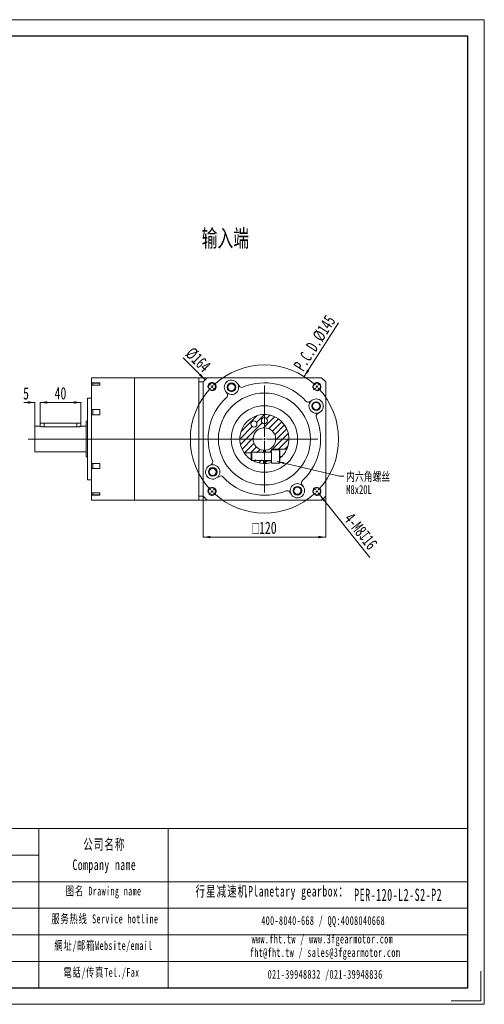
# Model space of a CAD drawing. Header units: millimetres. Extents: x -30 to 311, y -22 to 219.
# Tile 3 of 3: x 197 to 311, y -22 to 219. Entities that reach past the tile are written whole.
import ezdxf

# ---------------------------------------------------------------- set-up
doc = ezdxf.new("R2010")
doc.units = ezdxf.units.MM
doc.linetypes.add('点画线', pattern=[18, 12, -2, 2, -2])
doc.layers.get('0').update_dxf_attribs({"lineweight": 18})
for name, color, linetype, lineweight in [('SLD-0', 7, 'Continuous', 18), ('中心线层', 1, '点画线', 18), ('剖面线层', 4, 'Continuous', 18), ('图框_外框线', 7, 'Continuous', 18), ('尺寸线层', 3, 'Continuous', 18)]:
    doc.layers.add(name, color=color, linetype=linetype, lineweight=lineweight)
doc.styles.add('SLDTEXTSTYLE0', font='txt', dxfattribs={"width": 0.7})
doc.styles.add('SLDTEXTSTYLE2', font='txt', dxfattribs={"width": 0.7})
doc.styles.add('标准', font='txt', dxfattribs={"width": 0.667})
doc.dimstyles.new('SLDDIMSTYLE1', dxfattribs={"dimtxt": 3, "dimasz": 1.8, "dimexe": 0, "dimexo": 0.0625, "dimgap": 0.75, "dimtad": 1, "dimlfac": 4, "dimrnd": 1e-09, "dimzin": 12, "dimdsep": 46, "dimtxsty": 'SLDTEXTSTYLE2', "dimcen": 0.09, "dimdle": 3.6, "dimadec": 0, "dimazin": 3, "dimtfac": 1, "dimtofl": 0, "dimtmove": 0, "dimatfit": 3, "dimfxl": 0, "dimfrac": 2, "dimtolj": 1, "dimarcsym": 0})
pattern_1 = [(45, (0, 0), (-0.7483547, 0.7483547), [])]

# ---------------------------------------------------------------- blocks, each defined once
blk = doc.blocks.new('*X27')
at = {"layer": '尺寸线层', "linetype": 'Continuous'}
for points in [[(200.78, 125.16), (198.98, 125.46), (198.98, 124.86)], [(202.03, 125.16), (203.83, 125.46), (203.83, 124.86)]]:
    blk.add_hatch(color=0, dxfattribs=at).paths.add_polyline_path(points, flags=0)
at = {"layer": '尺寸线层', "color": 0, "linetype": 'Continuous'}
for p, q in [((198.03, 125.16), (200.78, 125.16)), ((200.78, 119.39), (200.78, 125.16)), ((202.03, 125.16), (205.63, 125.16)), ((202.03, 120.14), (202.03, 125.16))]:
    blk.add_line(p, q, dxfattribs=at)
at = {"layer": '尺寸线层', "color": 0, "insert": (198.6, 127.37), "char_height": 3, "width": 6, "attachment_point": 5, "style": 'SLDTEXTSTYLE2'}
blk.add_mtext('5', dxfattribs=at)
blk = doc.blocks.new('*X28')
at = {"layer": '尺寸线层', "linetype": 'Continuous'}
for points in [[(202.03, 125.16), (203.83, 125.46), (203.83, 124.86)], [(212.03, 125.16), (210.23, 125.46), (210.23, 124.86)]]:
    blk.add_hatch(color=0, dxfattribs=at).paths.add_polyline_path(points, flags=0)
at = {"layer": '尺寸线层', "color": 0, "linetype": 'Continuous'}
for p, q in [((202.03, 125.16), (212.03, 125.16)), ((202.03, 120.14), (202.03, 125.16)), ((212.03, 120.14), (212.03, 125.16))]:
    blk.add_line(p, q, dxfattribs=at)
at = {"layer": '尺寸线层', "color": 0, "insert": (207.03, 127.38), "char_height": 3, "width": 6, "attachment_point": 5, "style": 'SLDTEXTSTYLE2'}
blk.add_mtext('40', dxfattribs=at)
blk = doc.blocks.new('*X29')
at = {"layer": '尺寸线层', "linetype": 'Continuous'}
blk.add_hatch(color=0, dxfattribs=at).paths.add_polyline_path([(266.64, 131.49), (267.36, 133.17), (267.87, 132.85)], flags=0)
at = {"layer": '尺寸线层', "color": 0, "linetype": 'Continuous'}
blk.add_line((275.03, 144.65), (266.64, 131.49), dxfattribs=at)
at = {"layer": '尺寸线层', "color": 0, "insert": (269.21, 139.66), "char_height": 3, "width": 29.3533, "attachment_point": 5, "rotation": 57.4938, "style": 'SLDTEXTSTYLE2'}
blk.add_mtext('P.C.D.%%C145', dxfattribs=at)
blk = doc.blocks.new('*X30')
at = {"layer": '尺寸线层', "linetype": 'Continuous'}
blk.add_hatch(color=0, dxfattribs=at).paths.add_polyline_path([(242.41, 130.7), (241.35, 132.19), (240.92, 131.76)], flags=0)
at = {"layer": '尺寸线层', "color": 0, "linetype": 'Continuous'}
blk.add_line((237.04, 136.08), (242.41, 130.7), dxfattribs=at)
at = {"layer": '尺寸线层', "color": 0, "insert": (240.66, 135.59), "char_height": 3, "width": 11.62, "attachment_point": 5, "rotation": 315, "style": 'SLDTEXTSTYLE2'}
blk.add_mtext('%%C164', dxfattribs=at)
blk = doc.blocks.new('*X31')
at = {"layer": '尺寸线层', "linetype": 'Continuous'}
for points in [[(241.9, 92.21), (243.7, 92.51), (243.7, 91.91)], [(271.9, 92.21), (270.1, 92.51), (270.1, 91.91)]]:
    blk.add_hatch(color=0, dxfattribs=at).paths.add_polyline_path(points, flags=0)
at = {"layer": '尺寸线层', "color": 0, "linetype": 'Continuous'}
for p, q in [((241.9, 102.17), (241.9, 92.21)), ((271.9, 102.17), (271.9, 92.21)), ((241.9, 92.21), (271.9, 92.21))]:
    blk.add_line(p, q, dxfattribs=at)
at = {"layer": '尺寸线层', "color": 0, "insert": (256.9, 94.47), "char_height": 3, "width": 13.2942, "attachment_point": 5, "style": 'SLDTEXTSTYLE2'}
blk.add_mtext('{\\fgdt|b0|i0|c134|p2;o}120', dxfattribs=at)
blk = doc.blocks.new('SW_NOTE_4')
at = {"layer": 'SLD-0', "color": 0, "char_height": 2.2, "attachment_point": 1}
for s, insert, width, style in [('内六角螺丝', (0.6, 1.01), 20.9782, 'SLDTEXTSTYLE0'), ('M8x20L', (0.6, -2.19), 12.9531, 'SLDTEXTSTYLE2')]:
    blk.add_mtext(s, dxfattribs=dict(at, insert=insert, width=width, style=style))
blk = doc.blocks.new('*X33')
at = {"layer": 'SLD-0', "linetype": 'Continuous'}
blk.add_hatch(color=0, dxfattribs=at).paths.add_polyline_path([(-16.28, 3.58), (-14.48, 3.39), (-14.58, 2.95)], flags=0)
at = {"layer": 'SLD-0', "color": 0, "linetype": 'Continuous'}
for p, q in [((-16.28, 3.58), (-1, 0)), ((-1, 0), (0, 0))]:
    blk.add_line(p, q, dxfattribs=at)
at = {"layer": 'SLD-0', "color": 0}
blk.add_line((0, 0), (0, 0), dxfattribs=at)
blk = doc.blocks.new('SW_CENTERMARKSYMBOL_1')
at = {"layer": 'SLD-0', "color": 0}
for p, q in [((-0.35, 0.35), (-0.8, 0.8)), ((0, 0), (-0.18, 0.18)), ((0, 0), (0.18, -0.18)), ((12.82, -12.32), (12.82, 0.25)), ((25.63, 0), (25.46, -0.18)), ((25.63, 0), (25.81, 0.18)), ((25.99, 0.35), (26.43, 0.8)), ((0.35, -0.35), (0.8, -0.8)), ((25.28, -0.35), (24.84, -0.8)), ((12.32, -12.82), (-44.98, -12.82)), ((12.82, -12.82), (12.57, -12.82)), ((12.82, -12.82), (12.82, -12.57)), ((12.82, -12.82), (12.82, -13.07)), ((12.82, -12.82), (13.07, -12.82)), ((12.82, -13.32), (12.82, -25.88)), ((13.32, -12.82), (25.88, -12.82)), ((-0.35, -25.99), (-0.8, -26.43)), ((0, -25.63), (-0.18, -25.81)), ((0, -25.63), (0.18, -25.46)), ((0.35, -25.28), (0.8, -24.84)), ((25.28, -25.28), (24.84, -24.84)), ((25.63, -25.63), (25.46, -25.46)), ((25.63, -25.63), (25.81, -25.81)), ((25.99, -25.99), (26.43, -26.43))]:
    blk.add_line(p, q, dxfattribs=at)
for radius, start, end in [(18.12, 46.5806, 133.4194), (18.12, 135, 135.7903), (18.12, 134.2097, 135), (18.13, 45, 45.7903), (18.13, 44.2097, 45), (18.12, 136.5806, 223.4194), (18.13, 316.5806, 43.4194), (18.12, 224.2097, 225), (18.12, 225, 225.7903), (18.12, 226.5806, 313.4194), (18.13, 314.2097, 315), (18.13, 315, 315.7903)]:
    blk.add_arc((12.82, -12.82), radius, start, end, dxfattribs=at)

msp = doc.modelspace()

# ---------------------------------------------------------------- hatches: boundary and pattern name
at = {"layer": '剖面线层', "linetype": 'Continuous', "lineweight": 0}
h = msp.add_hatch(dxfattribs=at)
h.set_pattern_fill('ANSI31', color=4, style=0, pattern_type=0)
h.set_pattern_definition(pattern_1)
edge = h.paths.add_edge_path(flags=0)
edge.add_line((258.6545, 113.7061), (262.3589, 113.7061))
edge.add_arc((256.9045, 116.2061), 6, 335.375682, 574.518108)
edge.add_line((251.9608, 112.8061), (256.6545, 112.8061))
edge.add_line((256.6545, 112.8061), (256.6545, 113.4675))
edge.add_arc((256.9045, 116.2061), 2.75, -84.784091, 264.784091, ccw=False)
edge.add_line((257.1545, 113.4675), (257.1545, 113.0186))
edge.add_line((257.1545, 113.0186), (258.6545, 113.0186))
edge.add_line((258.6545, 113.0186), (258.6545, 113.7061))
edge = h.paths.add_edge_path(flags=0)
edge.add_arc((256.9045, 120.7061), 0.75, 0, 360)
edge = h.paths.add_edge_path(flags=0)
edge.add_arc((254.3234, 119.8923), 0.75, 0, 360)
h = msp.add_hatch(dxfattribs=at)
h.set_pattern_fill('ANSI31', color=4, style=0, pattern_type=0)
h.set_pattern_definition(pattern_1)
edge = h.paths.add_edge_path(flags=0)
edge.add_line((256.6545, 110.2113), (256.6545, 111.1061))
edge.add_line((256.6545, 111.1061), (253.7438, 111.1061))
edge.add_arc((256.9045, 116.2061), 6, 238.211669, 267.611985)
h = msp.add_hatch(dxfattribs=at)
h.set_pattern_fill('ANSI31', color=4, style=0, pattern_type=0)
h.set_pattern_definition(pattern_1)
edge = h.paths.add_edge_path(flags=0)
edge.add_line((258.6545, 110.467), (258.6545, 110.8936))
edge.add_line((258.6545, 110.8936), (257.1545, 110.8936))
edge.add_line((257.1545, 110.8936), (257.1545, 110.2113))
edge.add_arc((256.9045, 116.2061), 6, 272.388015, 286.957763)
at = {"layer": '尺寸线层', "linetype": 'Continuous'}
msp.add_hatch(color=256, dxfattribs=at).paths.add_polyline_path([(270.3471, 102.6102), (271.2405, 101.019), (271.7082, 101.3948)], flags=0)

# ---------------------------------------------------------------- linework, layer by layer
at = {"color": 7, "linetype": 'Continuous', "lineweight": 15}
for p, q in [((225.1545, 131.2061), (214.6545, 131.2061)), ((214.6545, 131.2061), (214.6545, 129.9753)), ((240.9045, 131.2061), (225.1545, 131.2061)), ((225.1545, 131.2061), (225.1545, 101.2061)), ((225.1545, 131.2061), (225.1545, 116.2061)), ((240.9045, 130.2061), (240.9045, 131.2061)), ((240.9045, 131.2061), (242.9045, 131.2061)), ((241.9045, 130.2061), (240.9045, 130.2061)), ((240.9045, 102.2061), (240.9045, 130.2061)), ((242.9045, 131.2061), (241.9045, 130.2061)), ((241.9045, 130.2061), (241.9045, 130.1793)), ((241.9045, 102.2329), (241.9045, 130.1793)), ((242.9313, 131.2061), (270.8777, 131.2061)), ((271.9045, 130.2061), (270.9045, 131.2061)), ((271.9045, 130.1793), (271.9045, 102.2329)), ((214.6545, 129.9753), (216.6545, 129.9753)), ((214.6545, 129.3724), (214.6545, 129.9753)), ((216.6545, 129.3724), (214.6545, 129.3724)), ((214.6545, 129.3724), (214.6545, 123.3928)), ((216.6545, 129.8525), (214.9045, 129.8525)), ((214.9045, 129.8525), (214.9045, 129.3724)), ((216.6545, 129.688), (216.6545, 129.9753)), ((216.6545, 129.3724), (216.6545, 129.688)), ((247.3691, 127.9167), (247.7544, 127.3119)), ((250.7063, 129.1924), (250.321, 129.7973)), ((214.6545, 126.2061), (213.6545, 126.2061)), ((213.6545, 106.2061), (213.6545, 126.2061)), ((268.6151, 125.7416), (268.0103, 125.3562)), ((214.6545, 123.3928), (216.6545, 123.3928)), ((214.6545, 122.1567), (214.6545, 123.3928)), ((214.9045, 123.3928), (214.9045, 122.1567)), ((216.6545, 122.7817), (216.6545, 123.3928)), ((213.6545, 120.5811), (213.2795, 120.5811)), ((213.2795, 111.8311), (213.2795, 120.5811)), ((216.6545, 122.1567), (214.6545, 122.1567)), ((214.6545, 122.1567), (214.6545, 110.2555)), ((216.6545, 122.1567), (216.6545, 122.7817)), ((269.8908, 122.4044), (270.4957, 122.7897)), ((202.0295, 119.3311), (200.7795, 119.3311)), ((200.7795, 113.0811), (200.7795, 119.3311)), ((202.0295, 120.0811), (202.0295, 119.3311)), ((203.0295, 120.0811), (202.0295, 120.0811)), ((211.0295, 120.0811), (203.0295, 120.0811)), ((211.0295, 119.1668), (203.0295, 119.1668)), ((212.0295, 120.0811), (211.0295, 120.0811)), ((212.0295, 119.3311), (212.0295, 120.0811)), ((213.2795, 119.3311), (212.0295, 119.3311)), ((225.1545, 116.2061), (225.1545, 101.2061)), ((256.6545, 112.9561), (256.6545, 113.4675)), ((257.1545, 113.4675), (257.1545, 113.0186)), ((258.6545, 113.7061), (262.3589, 113.7061)), ((258.6545, 113.7061), (258.6545, 113.5811)), ((260.6295, 113.5811), (258.6545, 113.5811)), ((258.6545, 113.5811), (258.6545, 112.5002)), ((260.6545, 113.5561), (260.6545, 110.3561)), ((200.7795, 113.0811), (213.2795, 113.0811)), ((213.2795, 111.8311), (213.6545, 111.8311)), ((251.9608, 112.8061), (253.7242, 112.8061)), ((253.8108, 112.9561), (253.6545, 112.6855)), ((253.6545, 112.6855), (253.6545, 112.2003)), ((253.6545, 112.2003), (253.6545, 111.2267)), ((253.6545, 111.2267), (253.8108, 110.9561)), ((258.6045, 112.9561), (253.8108, 112.9561)), ((253.8108, 112.9561), (253.8108, 112.2909)), ((253.8108, 112.2909), (253.8108, 110.9561)), ((253.8108, 110.9561), (258.6045, 110.9561)), ((256.6545, 110.2113), (256.6545, 110.9561)), ((257.1545, 112.9561), (257.1545, 113.0186)), ((257.1545, 113.0186), (258.6545, 113.0186)), ((257.1545, 110.8936), (257.1545, 110.9561)), ((258.6545, 110.8936), (257.1545, 110.8936)), ((257.1545, 110.8936), (257.1545, 110.2113)), ((258.6545, 112.5002), (258.6545, 110.3311)), ((216.6545, 110.2555), (214.6545, 110.2555)), ((214.6545, 110.2555), (214.6545, 109.0194)), ((214.6545, 109.0194), (216.6545, 109.0194)), ((214.6545, 109.0194), (214.6545, 103.0398)), ((214.9045, 109.0194), (214.9045, 110.2555)), ((216.6545, 109.6306), (216.6545, 110.2555)), ((216.6545, 109.0194), (216.6545, 109.6306)), ((243.9182, 110.0079), (243.3134, 109.6226)), ((258.6545, 110.3311), (260.6295, 110.3311)), ((213.6545, 106.2061), (214.6545, 106.2061)), ((245.1939, 106.6707), (245.7988, 107.056)), ((266.4399, 104.4955), (266.0546, 105.1004)), ((216.6545, 103.0398), (214.6545, 103.0398)), ((214.6545, 103.0398), (214.6545, 102.4369)), ((214.6545, 102.4369), (216.6545, 102.4369)), ((214.6545, 102.4369), (214.6545, 101.2061)), ((214.6545, 101.2061), (225.1545, 101.2061)), ((214.9045, 102.5598), (214.9045, 103.0398)), ((214.9045, 102.5598), (216.6545, 102.5598)), ((216.6545, 102.7242), (216.6545, 103.0398)), ((216.6545, 102.4369), (216.6545, 102.7242)), ((225.1545, 101.2061), (240.9045, 101.2061)), ((240.9045, 102.2061), (241.9045, 102.2061)), ((240.9045, 101.2061), (240.9045, 102.2061)), ((242.9045, 101.2061), (240.9045, 101.2061)), ((241.9045, 102.2061), (242.9045, 101.2061)), ((270.8777, 101.2061), (242.9313, 101.2061)), ((263.1028, 103.2198), (263.4881, 102.615)), ((270.9045, 101.2061), (271.9045, 102.2061))]:
    msp.add_line(p, q, dxfattribs=at)
at = {"color": 8, "linetype": 'Continuous', "lineweight": 15}
for p, q in [((203.0295, 119.1668), (203.0295, 120.0811)), ((211.0295, 119.1668), (211.0295, 120.0811)), ((260.6295, 110.3311), (260.6295, 113.5811)), ((258.6045, 112.9561), (258.6045, 112.2909)), ((258.6045, 112.2909), (258.6045, 110.9561)), ((260.6545, 111.9561), (261.1398, 111.9561))]:
    msp.add_line(p, q, dxfattribs=at)
at = {"color": 7, "linetype": 'Continuous', "lineweight": 15}
msp.add_lwpolyline([(260.6545, 111.5224), (260.873, 111.706), (261.1398, 111.9561)], dxfattribs=at)
for centre, radius in [((244.0882, 129.0224), 0.875), ((248.845, 128.857), 1.0625), ((248.845, 128.857), 0.875), ((269.7208, 129.0224), 0.875), ((256.9045, 116.2061), 11.25), ((269.5554, 124.2656), 1.0625), ((256.9045, 116.2061), 8.125), ((269.5554, 124.2656), 0.875), ((254.3234, 119.8923), 0.75), ((256.9045, 120.7061), 0.75), ((244.2536, 108.1466), 1.0625), ((244.2536, 108.1466), 0.875), ((244.0882, 103.3898), 0.875), ((264.964, 103.5553), 1.0625), ((264.964, 103.5553), 0.875), ((269.7208, 103.3898), 0.875)]:
    msp.add_circle(centre, radius, dxfattribs=at)
for centre, radius, start, end in [((256.9045, 116.2061), 20.5, 132.970284, 137.029716), ((248.845, 128.857), 1.75, 32.5, 212.5), ((256.9045, 116.2061), 20.5, 42.970284, 47.029716), ((248.845, 128.857), 1.75, 212.5, 32.5), ((251.3388, 129.5954), 0.75, 212.5, 292.571808), ((256.9045, 116.2061), 13.75, 42.428192, 112.571808), ((256.9045, 116.2061), 13.75, 132.428192, 202.571808), ((247.1219, 126.9089), 0.75, 312.428192, 32.5), ((267.6073, 125.9888), 0.75, 222.428192, 302.5), ((269.5554, 124.2656), 1.75, 122.5, 302.5), ((269.5554, 124.2656), 1.75, 302.5, 122.5), ((256.9045, 116.2061), 6, 335.375682, 214.518108), ((256.9045, 116.2061), 13.75, 312.428192, 22.571808), ((270.2938, 121.7718), 0.75, 122.5, 202.571808), ((256.9045, 116.2061), 2.75, 275.215909, 264.784091), ((256.9045, 116.2061), 2.75, 264.784091, 275.215909), ((260.6295, 113.5561), 0.025, 360, 90), ((243.5152, 110.6404), 0.75, 302.5, 22.571808), ((256.9045, 116.2061), 6, 241.044976, 267.611985), ((258.6045, 113.0061), 0.05, 270, 0), ((258.6045, 110.9061), 0.05, 0, 90), ((244.2536, 108.1466), 1.75, 122.5, 302.5), ((244.2536, 108.1466), 1.75, 302.5, 122.5), ((256.9045, 116.2061), 6, 267.611985, 272.388015), ((256.9045, 116.2061), 6, 272.388015, 286.957763), ((260.6295, 110.3561), 0.025, 270, 360), ((246.2017, 106.4235), 0.75, 42.428192, 122.5), ((256.9045, 116.2061), 13.75, 222.428192, 292.571808), ((266.6872, 105.5033), 0.75, 132.428192, 212.5), ((264.964, 103.5553), 1.75, 32.5, 212.5), ((264.964, 103.5553), 1.75, 212.5, 32.5), ((256.9045, 116.2061), 20.5, 222.970284, 227.029716), ((262.4702, 102.8168), 0.75, 32.5, 112.571808), ((256.9045, 116.2061), 20.5, 312.970284, 317.029716)]:
    msp.add_arc(centre, radius, start, end, dxfattribs=at)
for points, knots in [([(203.0295, 119.1668), (202.9757, 119.1677), (202.8665, 119.1694), (202.7082, 119.183), (202.5579, 119.203), (202.4204, 119.2279), (202.297, 119.2554), (202.1927, 119.2823), (202.1099, 119.3061), (202.056, 119.3227), (202.0299, 119.331), (202.0323, 119.3302), (202.0331, 119.33)], [0, 0, 0, 0, 0.103676, 0.2104646, 0.3141124, 0.42058858, 0.52762511, 0.63761751, 0.74702457, 0.8598072, 0.96563956, 1.01575725, 1.01575725, 1.01575725, 1.01575725]), ([(212.0259, 119.33), (212.0265, 119.3302), (212.0281, 119.3307), (212.0012, 119.3221), (211.9497, 119.3063), (211.8725, 119.2841), (211.7731, 119.2581), (211.651, 119.2304), (211.51, 119.2043), (211.3526, 119.183), (211.1907, 119.1693), (211.0809, 119.1676), (211.0295, 119.1668)], [0, 0, 0, 0, 0.05897363, 0.16103266, 0.26598762, 0.36943364, 0.47563982, 0.58353398, 0.69447427, 0.80349928, 0.915956, 1.01497435, 1.01497435, 1.01497435, 1.01497435]), ([(261.1398, 111.9561), (261.2428, 112.0635), (261.4485, 112.278), (261.7616, 112.6709), (262.0552, 113.1129), (262.2624, 113.4989), (262.3487, 113.6839), (262.3562, 113.7003), (262.3589, 113.7061)], [0, 0, 0, 0, 0.31001027, 0.61951061, 1.06874316, 1.5201933, 1.92202538, 2.14395855, 2.14395855, 2.14395855, 2.14395855]), ([(251.9608, 112.8061), (251.9618, 112.8047), (251.9638, 112.8018), (251.9802, 112.778), (252.0071, 112.7397), (252.045, 112.6866), (252.0942, 112.6195), (252.155, 112.5393), (252.2369, 112.4351), (252.3423, 112.3076), (252.4841, 112.1469), (252.6524, 111.9702), (252.8438, 111.7864), (253.0423, 111.612), (253.2243, 111.4656), (253.3865, 111.3446), (253.5061, 111.2608), (253.5983, 111.199), (253.658, 111.1602), (253.7007, 111.1331), (253.7161, 111.1234), (253.7231, 111.119)], [0, 0, 0, 0, 0.08643304, 0.17731865, 0.27068054, 0.36490256, 0.46134965, 0.56642186, 0.67370638, 0.82752858, 0.98577327, 1.18838697, 1.39678657, 1.6042858, 1.81631928, 1.97396829, 2.1345492, 2.2302301, 2.32761701, 2.39833082, 2.45679184, 2.45679184, 2.45679184, 2.45679184])]:
    msp.add_open_spline(points, degree=3, knots=knots, dxfattribs=at)
at = {"layer": 'SLD-0'}
for centre in [(244.0882, 129.0224), (248.845, 128.857), (269.7208, 129.0224), (269.5554, 124.2656), (244.2536, 108.1466), (244.0882, 103.3898), (264.964, 103.5553), (269.7208, 103.3898)]:
    msp.add_arc(centre, 1, 255, 195, dxfattribs=at)
at = {"layer": '图框_外框线'}
for p, q in [((0.0406, 20.872), (306.621, 20.872)), ((201.7252, 20.872), (201.7252, -18.0693)), ((233.3804, 20.872), (233.3804, -18.0693)), ((29.4208, 14.3747), (201.7252, 14.3747)), ((0.0406, 7.8773), (306.621, 7.8773)), ((29.4208, 1.3799), (306.621, 1.3799)), ((29.4208, -5.1175), (306.621, -5.1175)), ((29.4208, -11.6149), (306.621, -11.6149))]:
    msp.add_line(p, q, dxfattribs=at)
at = {"layer": '图框_外框线', "color": 3}
msp.add_lwpolyline([(-30.0582, -22.1257), (310.6773, -22.1257), (310.6773, 218.823), (-30.0582, 218.823)], close=True, dxfattribs=at)
at = {"layer": '图框_外框线', "color": 3, "lineweight": 25}
msp.add_lwpolyline([(-9.7763, -18.0693), (306.621, -18.0693), (306.621, 214.7667), (-9.7763, 214.7667)], close=True, dxfattribs=at)
at = {"layer": '图框_外框线', "color": 3}
msp.add_lwpolyline([(309.8661, -14.0129), (309.8661, -21.3144), (302.5646, -21.3144)], dxfattribs=at)
at = {"layer": '尺寸线层', "linetype": 'Continuous'}
msp.add_line((282.682, 87.2549), (270.3471, 102.6102), dxfattribs=at)

# ---------------------------------------------------------------- block references
at = {"layer": 'SLD-0'}
msp.add_blockref('*X33', (276.2857, 107.1259), dxfattribs=at)
at = {"layer": '中心线层', "color": 1}
msp.add_blockref('SW_CENTERMARKSYMBOL_1', (244.0882, 129.0224), dxfattribs=at)
at = {"layer": '尺寸线层', "color": 3}
msp.add_blockref('SW_NOTE_4', (276.2857, 107.1259), dxfattribs=at)

# ---------------------------------------------------------------- texts
at = {"layer": 'SLD-0', "color": 1, "attachment_point": 2, "line_spacing_factor": 1.15057, "style": '标准'}
for s, insert, char_height, width in [('\\T1.1;公司名称\\PCompany name', (217.7536, 18.307), 2.598952, 33.648313), ('\\T1.1;  行星减速机Planetary gearbox：', (257.5037, 6.8466), 2.598952, 40.875381), ('\\T1.1;图名 Drawing name', (217.576, 6.6796), 2.165793, 27.697647), ('{\\fSimSun|b1|i0|c134|p2;\\W0.90705x;\\T1.10000;PER-120-L2-S2-P2}', (289.6127, 6.1566), 2.97, 28.231461), ('\\T1.1;服务热线 Service hotline', (217.8831, -0.1307), 2.165793, 30.85784), ('\\T1.1;400-8040-668 / QQ:4008040668', (271.2707, -0.5446), 2.165793, 63.057959), ('\\T1.1;網址/邮箱Website/email', (217.5458, -6.6559), 2.165793, 32.120107), ('\\T1.1;www.fht.tw / www.3fgearmotor.com ', (271.071, -5.0556), 2.165793, 63.128945), ('{\\T1.10000;fht@fht.tw / sales@3fgearmotor.com }', (271.7311, -8.3535), 2.165793, 63.128945), ('\\T1.1;電話/传真Tel./Fax', (217.0606, -13.232), 2.165793, 32.506417), ('\\T1.1;021-39948832 /021-39948836 ', (271.7537, -13.7055), 2.165793, 48.203725)]:
    msp.add_mtext(s, dxfattribs=dict(at, insert=insert, char_height=char_height, width=width))
at = {"layer": '尺寸线层', "insert": (241.5629, 167.4573), "char_height": 4.23333, "width": 24.562741, "attachment_point": 1, "style": 'SLDTEXTSTYLE0'}
msp.add_mtext('输入端', dxfattribs=at)
at = {"layer": '尺寸线层', "linetype": 'Continuous', "insert": (280.4832, 93.6348), "char_height": 3, "width": 22.416667, "attachment_point": 5, "rotation": 308.774941, "style": 'SLDTEXTSTYLE2'}
msp.add_mtext('4-M8{\\fgdt|b0|i0|c134|p2;x}16', dxfattribs=at)

# ---------------------------------------------------------------- dimensions: what is measured, and where the dimension line sits
at = {"layer": '尺寸线层', "color": 3}
dim = msp.add_diameter_dim_2p(p1=(266.6447, 131.4915), p2=(247.1643, 100.9207), text='P.C.D.<>', dimstyle='SLDDIMSTYLE1', override={"dimpost": '%%C<>', "dimsah": 1}, dxfattribs=at)
dim.commit()
dim.dimension.update_dxf_attribs({"geometry": '*X29', "text_midpoint": (271.0852, 138.46), "dimtype": 163})
dim = msp.add_diameter_dim_2p(p1=(271.4002, 101.7104), p2=(242.4088, 130.7018), dimstyle='SLDDIMSTYLE1', override={"dimpost": '%%C<>', "dimsah": 1}, dxfattribs=at)
dim.commit()
dim.dimension.update_dxf_attribs({"geometry": '*X30', "text_midpoint": (239.0896, 134.021), "dimtype": 163})
dim = msp.add_linear_dim(base=(202.0295, 125.1578), p1=(200.7795, 119.3311), p2=(202.0295, 120.0811), dimstyle='SLDDIMSTYLE1', override={"dimsah": 1}, dxfattribs=at)
dim.commit()
dim.dimension.update_dxf_attribs({"geometry": '*X27', "text_midpoint": (198.5988, 127.3661), "dimtype": 160})
dim = msp.add_linear_dim(base=(212.0295, 125.1578), p1=(202.0295, 120.0811), p2=(212.0295, 120.0811), angle=0, dimstyle='SLDDIMSTYLE1', override={"dimsah": 1, "dimtzin": 12}, dxfattribs=at)
dim.commit()
dim.dimension.update_dxf_attribs({"geometry": '*X28', "text_midpoint": (207.0295, 127.3828), "dimtype": 160})
dim = msp.add_linear_dim(base=(271.9045, 92.2061), p1=(241.9045, 102.2329), p2=(271.9045, 102.2329), angle=0, text='{\\fgdt|b0|i0|c134|p2;o}<>', dimstyle='SLDDIMSTYLE1', override={"dimsah": 1, "dimtzin": 12}, dxfattribs=at)
dim.commit()
dim.dimension.update_dxf_attribs({"geometry": '*X31', "text_midpoint": (256.9045, 94.4725), "dimtype": 160})

doc.saveas('drawing.dxf')
